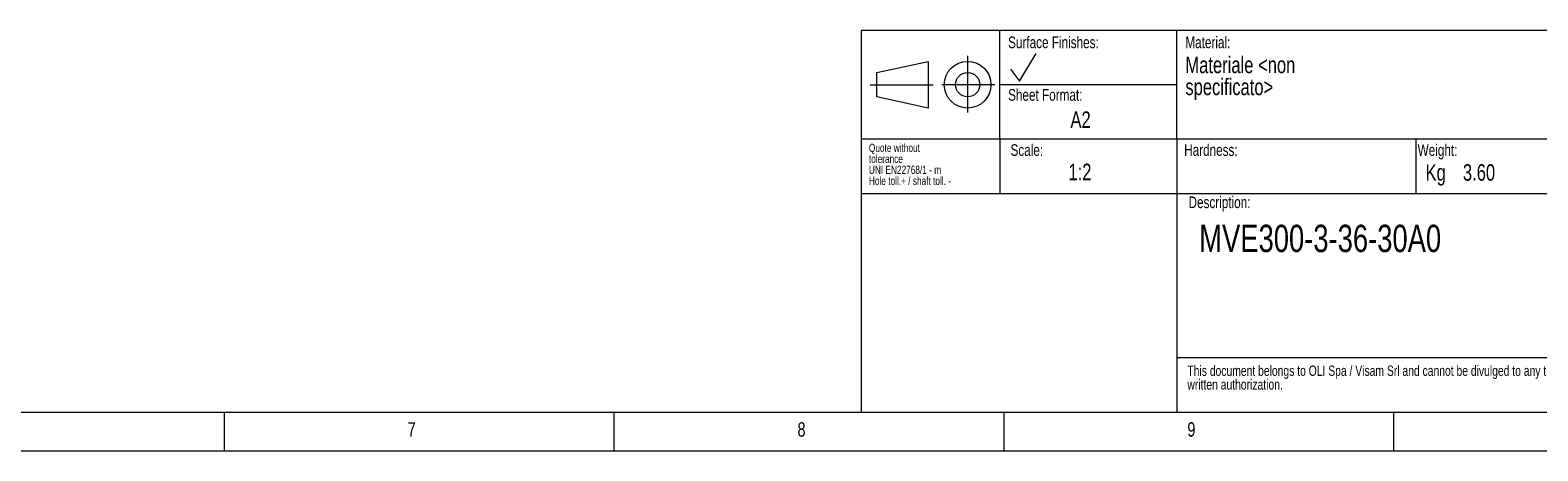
# Model space of a CAD drawing. Header units: millimetres. Extents: x 5 to 589, y 5 to 415.
# Tile 3 of 18: x 296 to 489, y 5 to 59. Entities that reach past the tile are written whole.
import ezdxf

# ---------------------------------------------------------------- set-up
doc = ezdxf.new("R2010")
doc.units = ezdxf.units.MM
doc.linetypes.add('CENTERX2', pattern=[20.32, 12.7, -2.54, 2.54, -2.54])
doc.styles.add('SLDTEXTSTYLE0', font='TXT', dxfattribs={"width": 0.75})

# ---------------------------------------------------------------- blocks, each defined once
blk = doc.blocks.new('SW_NOTE_0')
at = {"color": 0, "linetype": 'Continuous', "lineweight": 0, "char_height": 1.3229, "attachment_point": 1, "style": 'SLDTEXTSTYLE0'}
for s, insert in [('written authorization.', (0, -0.06)), ('This document belongs to OLI Spa / Visam Srl and cannot be divulged to any third party without prior', (0, 1.71))]:
    blk.add_mtext(s, dxfattribs=dict(at, insert=insert))
blk = doc.blocks.new('SW_NOTE_1')
at = {"color": 0, "linetype": 'Continuous', "lineweight": 0, "char_height": 2.1167, "attachment_point": 1, "style": 'SLDTEXTSTYLE0'}
for s, insert in [('Materiale <non', (0, 2.73)), ('specificato>', (0, -0.09))]:
    blk.add_mtext(s, dxfattribs=dict(at, insert=insert))
blk = doc.blocks.new('SW_NOTE_2')
at = {"color": 0, "linetype": 'Continuous', "lineweight": 0, "attachment_point": 1, "style": 'SLDTEXTSTYLE0'}
for s, insert, char_height in [('tolerance', (0, -0.05), 1.058), ('Quote without', (0, 1.36), 1.0583), ('UNI EN22768/1 - m', (0, -1.46), 1.0583), ('Hole toll.+ / shaft toll. -', (0, -2.87), 1.0583)]:
    blk.add_mtext(s, dxfattribs=dict(at, insert=insert, char_height=char_height))

msp = doc.modelspace()

# ---------------------------------------------------------------- linework, layer by layer
at = {"color": 7, "linetype": 'Continuous', "lineweight": 18}
for p, q in [((402.204, 59.057), (584.404, 59.057)), ((402.204, 59.057), (402.204, 10.057)), ((419.975, 45.057), (419.975, 59.057)), ((442.692, 45.057), (442.692, 59.057)), ((404.19, 53.614), (410.799, 55.054)), ((410.799, 55.054), (410.799, 49.059)), ((422.506, 52.512), (424.633, 56.044)), ((404.19, 50.5), (404.19, 53.614)), ((421.346, 54.046), (422.506, 52.512)), ((410.799, 49.059), (404.19, 50.5)), ((442.692, 52.057), (419.975, 52.057)), ((494.536, 45.057), (402.204, 45.057)), ((419.975, 45.057), (419.975, 38.057)), ((442.692, 45.057), (442.692, 10.057)), ((473.334, 45.057), (473.334, 38.057)), ((494.536, 38.057), (402.204, 38.057)), ((442.692, 17.057), (584.404, 17.057)), ((10.014, 10.057), (584.403, 10.057)), ((320.514, 10.095), (320.514, 5.095)), ((370.514, 5.095), (370.514, 10.095)), ((420.514, 5.095), (420.514, 10.057)), ((470.514, 5.095), (470.514, 10.095)), ((5.014, 5.095), (589.403, 5.095))]:
    msp.add_line(p, q, dxfattribs=at)
at = {"color": 7, "linetype": 'CENTERX2', "lineweight": 18}
for p, q in [((415.84, 55.781), (415.84, 48.499)), ((403.341, 52.057), (411.418, 52.057)), ((419.345, 52.057), (412.523, 52.057))]:
    msp.add_line(p, q, dxfattribs=at)
at = {"color": 7, "linetype": 'Continuous', "lineweight": 18}
for radius in [2.997, 1.557]:
    msp.add_circle((415.84, 52.057), radius, dxfattribs=at)

# ---------------------------------------------------------------- block references
at = {"color": 7, "linetype": 'Continuous', "lineweight": 0}
for name, p in [('SW_NOTE_1', (443.767, 52.927)), ('SW_NOTE_2', (403.179, 43.131)), ('SW_NOTE_0', (444.025, 14.328))]:
    msp.add_blockref(name, p, dxfattribs=at)

# ---------------------------------------------------------------- texts
at = {"color": 7, "linetype": 'Continuous', "lineweight": 0, "attachment_point": 1, "style": 'SLDTEXTSTYLE0'}
for s, insert, char_height in [('Surface Finishes:', (421.034, 58.244), 1.5), ('Material:', (443.767, 58.244), 1.5), ('Sheet Format:', (421.034, 51.501), 1.5), ('A2', (429.028, 48.636), 2.1167), ('Scale:', (421.342, 44.429), 1.5), ('Hardness:', (443.613, 44.429), 1.5), ('Weight:', (473.555, 44.429), 1.5), ('1:2', (428.773, 41.93), 2.1167), ('Kg', (474.569, 41.864), 2.1167), ('3.60', (479.361, 41.864), 2.1167), ('Description:', (444.175, 37.728), 1.5), ('MVE300-3-36-30A0', (445.546, 34.095), 3.5), ('7', (344.025, 8.763), 1.852), ('8', (394.025, 8.763), 1.852), ('9', (444.025, 8.763), 1.852)]:
    msp.add_mtext(s, dxfattribs=dict(at, insert=insert, char_height=char_height))

doc.saveas('drawing.dxf')
